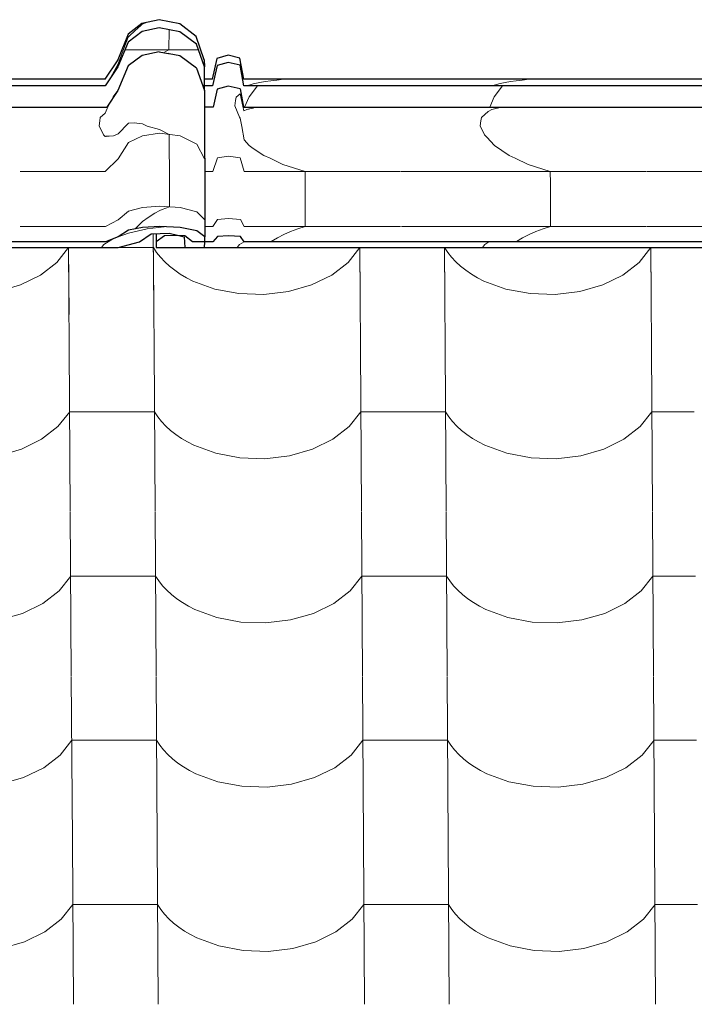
# Model space of a CAD drawing. Header units: millimetres. Extents: x -29001 to 109416, y -1251 to 13451.
# Tile 154 of 163: x -5852 to -5470, y 10428 to 10985. Entities that reach past the tile are written whole.
import ezdxf

# ---------------------------------------------------------------- set-up
doc = ezdxf.new("R2010")
doc.units = ezdxf.units.MM
doc.header["$MEASUREMENT"] = 0
for name, color, linetype in [('POHLED JIŽNÍ_1_Konstrukce - nosné', 7, 'Continuous'), ('POHLED JIŽNÍ_1_Nové_Konstrukce - krov', 7, 'Continuous'), ('POHLED JIŽNÍ_1_Nové_Konstrukce - střechy a skořepiny', 7, 'Continuous'), ('POHLED JIŽNÍ_1_Nové_Výplně - Povrchové', 7, 'Continuous')]:
    doc.layers.add(name, color=color, linetype=linetype)

# ---------------------------------------------------------------- blocks, each defined once
blk = doc.blocks.new('*X1', base_point=(-31394.74, -25864.88))
at = {"layer": 'POHLED JIŽNÍ_1_Nové_Výplně - Povrchové', "color": 21, "linetype": 'Continuous', "lineweight": 20, "true_color": 0xffaaaa}
for p, q in [((-5776.29, 10864.02), (-5775.89, 10799.61)), ((-5830.89, 10847.74), (-5824.3, 10856.09)), ((-5824.27, 10856.09), (-5823.92, 10799.61)), ((-5776.24, 10856.13), (-5796.16, 10856.13)), ((-5776.24, 10856.13), (-5774.4, 10853.33)), ((-5774.4, 10853.33), (-5772.26, 10850.64)), ((-5665.89, 10847.74), (-5659.3, 10856.09)), ((-5659.28, 10856.09), (-5658.92, 10799.61)), ((-5611.24, 10856.09), (-5610.89, 10799.61)), ((-5611.22, 10856.09), (-5609.4, 10853.33)), ((-5609.4, 10853.33), (-5607.26, 10850.64)), ((-5500.89, 10847.74), (-5494.31, 10856.09)), ((-5494.28, 10856.09), (-5493.92, 10799.61)), ((-5840.15, 10840.57), (-5830.89, 10847.74)), ((-5772.26, 10850.64), (-5769.84, 10848.05)), ((-5769.84, 10848.05), (-5767.14, 10845.59)), ((-5675.16, 10840.57), (-5665.89, 10847.74)), ((-5607.26, 10850.64), (-5604.84, 10848.05)), ((-5604.84, 10848.05), (-5602.14, 10845.59)), ((-5510.16, 10840.57), (-5500.89, 10847.74)), ((-5851.6, 10834.98), (-5840.15, 10840.57)), ((-5767.14, 10845.59), (-5764.18, 10843.26)), ((-5764.18, 10843.26), (-5760.99, 10841.08)), ((-5760.99, 10841.08), (-5757.56, 10839.06)), ((-5686.6, 10834.98), (-5675.16, 10840.57)), ((-5602.14, 10845.59), (-5599.19, 10843.26)), ((-5599.19, 10843.26), (-5595.99, 10841.08)), ((-5595.99, 10841.08), (-5592.56, 10839.06)), ((-5521.6, 10834.98), (-5510.16, 10840.57)), ((-5864.63, 10831.25), (-5851.6, 10834.98)), ((-5757.56, 10839.06), (-5753.93, 10837.21)), ((-5753.93, 10837.21), (-5741.46, 10832.64)), ((-5699.63, 10831.25), (-5686.6, 10834.98)), ((-5592.56, 10839.06), (-5588.93, 10837.21)), ((-5588.93, 10837.21), (-5576.46, 10832.64)), ((-5534.64, 10831.25), (-5521.6, 10834.98)), ((-5741.46, 10832.64), (-5727.78, 10830.05)), ((-5727.78, 10830.05), (-5713.6, 10829.58)), ((-5713.6, 10829.58), (-5699.63, 10831.25)), ((-5576.46, 10832.64), (-5562.78, 10830.05)), ((-5562.78, 10830.05), (-5548.6, 10829.58)), ((-5548.6, 10829.58), (-5534.64, 10831.25)), ((-5823.92, 10799.27), (-5823.34, 10706.6)), ((-5775.88, 10799.27), (-5775.3, 10706.6)), ((-5658.92, 10799.27), (-5658.34, 10706.6)), ((-5610.89, 10799.27), (-5610.31, 10706.6)), ((-5493.92, 10799.27), (-5493.34, 10706.6)), ((-5830.31, 10754.73), (-5823.69, 10763.12)), ((-5799.67, 10763.12), (-5823.69, 10763.12)), ((-5775.66, 10763.12), (-5799.67, 10763.12)), ((-5775.66, 10763.12), (-5773.82, 10760.33)), ((-5665.31, 10754.73), (-5658.69, 10763.12)), ((-5634.68, 10763.12), (-5658.69, 10763.12)), ((-5610.66, 10763.12), (-5634.68, 10763.12)), ((-5610.66, 10763.12), (-5608.82, 10760.33)), ((-5500.31, 10754.73), (-5493.7, 10763.12)), ((-5469.68, 10763.12), (-5493.7, 10763.12)), ((-5773.82, 10760.33), (-5771.68, 10757.63)), ((-5771.68, 10757.63), (-5769.25, 10755.04)), ((-5608.82, 10760.33), (-5606.68, 10757.63)), ((-5606.68, 10757.63), (-5604.26, 10755.04)), ((-5839.57, 10747.56), (-5830.31, 10754.73)), ((-5769.25, 10755.04), (-5766.56, 10752.58)), ((-5766.56, 10752.58), (-5763.6, 10750.25)), ((-5674.57, 10747.56), (-5665.31, 10754.73)), ((-5604.26, 10755.04), (-5601.56, 10752.58)), ((-5601.56, 10752.58), (-5598.6, 10750.25)), ((-5509.58, 10747.56), (-5500.31, 10754.73)), ((-5851.01, 10741.97), (-5839.57, 10747.56)), ((-5763.6, 10750.25), (-5760.4, 10748.07)), ((-5760.4, 10748.07), (-5756.98, 10746.05)), ((-5756.98, 10746.05), (-5753.35, 10744.21)), ((-5686.02, 10741.97), (-5674.57, 10747.56)), ((-5598.6, 10750.25), (-5595.41, 10748.07)), ((-5595.41, 10748.07), (-5591.98, 10746.05)), ((-5591.98, 10746.05), (-5588.35, 10744.21)), ((-5521.02, 10741.97), (-5509.58, 10747.56)), ((-5864.05, 10738.24), (-5851.01, 10741.97)), ((-5753.35, 10744.21), (-5740.87, 10739.63)), ((-5699.05, 10738.24), (-5686.02, 10741.97)), ((-5588.35, 10744.21), (-5575.88, 10739.63)), ((-5534.05, 10738.24), (-5521.02, 10741.97)), ((-5740.87, 10739.63), (-5727.2, 10737.05)), ((-5727.2, 10737.05), (-5713.02, 10736.57)), ((-5713.02, 10736.57), (-5699.05, 10738.24)), ((-5575.88, 10739.63), (-5562.2, 10737.05)), ((-5562.2, 10737.05), (-5548.02, 10736.57)), ((-5548.02, 10736.57), (-5534.05, 10738.24)), ((-5823.34, 10706.27), (-5822.76, 10613.59)), ((-5775.3, 10706.27), (-5774.72, 10613.59)), ((-5658.34, 10706.27), (-5657.76, 10613.59)), ((-5610.3, 10706.27), (-5609.72, 10613.59)), ((-5493.34, 10706.27), (-5492.76, 10613.59)), ((-5829.73, 10661.72), (-5823.11, 10670.11)), ((-5799.09, 10670.11), (-5823.11, 10670.11)), ((-5775.08, 10670.11), (-5799.09, 10670.11)), ((-5775.08, 10670.11), (-5773.23, 10667.32)), ((-5664.73, 10661.72), (-5658.11, 10670.11)), ((-5634.1, 10670.11), (-5658.11, 10670.11)), ((-5610.08, 10670.11), (-5634.1, 10670.11)), ((-5610.08, 10670.11), (-5608.24, 10667.32)), ((-5499.73, 10661.72), (-5493.12, 10670.11)), ((-5469.1, 10670.11), (-5493.12, 10670.11)), ((-5773.23, 10667.32), (-5771.1, 10664.62)), ((-5771.1, 10664.62), (-5768.67, 10662.03)), ((-5768.67, 10662.03), (-5765.98, 10659.57)), ((-5608.24, 10667.32), (-5606.1, 10664.62)), ((-5606.1, 10664.62), (-5603.67, 10662.03)), ((-5603.67, 10662.03), (-5600.98, 10659.57)), ((-5838.99, 10654.55), (-5829.73, 10661.72)), ((-5765.98, 10659.57), (-5763.02, 10657.24)), ((-5763.02, 10657.24), (-5759.82, 10655.06)), ((-5673.99, 10654.55), (-5664.73, 10661.72)), ((-5600.98, 10659.57), (-5598.02, 10657.24)), ((-5598.02, 10657.24), (-5594.82, 10655.06)), ((-5509, 10654.55), (-5499.73, 10661.72)), ((-5850.43, 10648.96), (-5838.99, 10654.55)), ((-5759.82, 10655.06), (-5756.4, 10653.04)), ((-5756.4, 10653.04), (-5752.76, 10651.2)), ((-5752.76, 10651.2), (-5740.29, 10646.62)), ((-5685.44, 10648.96), (-5673.99, 10654.55)), ((-5594.82, 10655.06), (-5591.4, 10653.04)), ((-5591.4, 10653.04), (-5587.77, 10651.2)), ((-5587.77, 10651.2), (-5575.3, 10646.62)), ((-5520.44, 10648.96), (-5509, 10654.55)), ((-5863.47, 10645.24), (-5850.43, 10648.96)), ((-5740.29, 10646.62), (-5726.62, 10644.04)), ((-5712.44, 10643.57), (-5698.47, 10645.24)), ((-5698.47, 10645.24), (-5685.44, 10648.96)), ((-5575.3, 10646.62), (-5561.62, 10644.04)), ((-5547.44, 10643.57), (-5533.47, 10645.24)), ((-5533.47, 10645.24), (-5520.44, 10648.96)), ((-5726.62, 10644.04), (-5712.44, 10643.57)), ((-5561.62, 10644.04), (-5547.44, 10643.57)), ((-5822.75, 10613.26), (-5822.17, 10520.58)), ((-5774.72, 10613.26), (-5774.14, 10520.58)), ((-5657.76, 10613.26), (-5657.18, 10520.58)), ((-5609.72, 10613.26), (-5609.14, 10520.58)), ((-5492.76, 10613.26), (-5492.18, 10520.58)), ((-5829.14, 10568.71), (-5822.53, 10577.1)), ((-5798.51, 10577.1), (-5822.53, 10577.1)), ((-5774.49, 10577.1), (-5798.51, 10577.1)), ((-5774.49, 10577.1), (-5772.65, 10574.31)), ((-5772.65, 10574.31), (-5770.51, 10571.61)), ((-5664.15, 10568.71), (-5657.53, 10577.1)), ((-5633.51, 10577.1), (-5657.53, 10577.1)), ((-5609.5, 10577.1), (-5633.51, 10577.1)), ((-5609.5, 10577.1), (-5607.65, 10574.31)), ((-5607.65, 10574.31), (-5605.52, 10571.61)), ((-5499.15, 10568.71), (-5492.53, 10577.1)), ((-5468.52, 10577.1), (-5492.53, 10577.1)), ((-5838.41, 10561.54), (-5829.14, 10568.71)), ((-5770.51, 10571.61), (-5768.09, 10569.02)), ((-5768.09, 10569.02), (-5765.39, 10566.56)), ((-5673.41, 10561.54), (-5664.15, 10568.71)), ((-5605.52, 10571.61), (-5603.09, 10569.02)), ((-5603.09, 10569.02), (-5600.4, 10566.56)), ((-5508.41, 10561.54), (-5499.15, 10568.71)), ((-5849.85, 10555.95), (-5838.41, 10561.54)), ((-5765.39, 10566.56), (-5762.44, 10564.23)), ((-5762.44, 10564.23), (-5759.24, 10562.05)), ((-5759.24, 10562.05), (-5755.82, 10560.04)), ((-5684.85, 10555.95), (-5673.41, 10561.54)), ((-5600.4, 10566.56), (-5597.44, 10564.23)), ((-5597.44, 10564.23), (-5594.24, 10562.05)), ((-5594.24, 10562.05), (-5590.82, 10560.04)), ((-5519.86, 10555.95), (-5508.41, 10561.54)), ((-5862.89, 10552.23), (-5849.85, 10555.95)), ((-5755.82, 10560.04), (-5752.18, 10558.19)), ((-5752.18, 10558.19), (-5739.71, 10553.61)), ((-5697.89, 10552.23), (-5684.85, 10555.95)), ((-5590.82, 10560.04), (-5587.19, 10558.19)), ((-5587.19, 10558.19), (-5574.71, 10553.61)), ((-5532.89, 10552.23), (-5519.86, 10555.95)), ((-5739.71, 10553.61), (-5726.04, 10551.03)), ((-5726.04, 10551.03), (-5711.85, 10550.56)), ((-5711.85, 10550.56), (-5697.89, 10552.23)), ((-5574.71, 10553.61), (-5561.04, 10551.03)), ((-5561.04, 10551.03), (-5546.86, 10550.56)), ((-5546.86, 10550.56), (-5532.89, 10552.23)), ((-5822.17, 10520.25), (-5821.59, 10427.57)), ((-5774.14, 10520.25), (-5773.56, 10427.57)), ((-5657.18, 10520.25), (-5656.6, 10427.57)), ((-5609.14, 10520.25), (-5608.56, 10427.57)), ((-5492.18, 10520.25), (-5491.6, 10427.57)), ((-5828.56, 10475.7), (-5821.95, 10484.09)), ((-5797.93, 10484.09), (-5821.95, 10484.09)), ((-5773.91, 10484.09), (-5797.93, 10484.09)), ((-5773.91, 10484.09), (-5772.07, 10481.3)), ((-5663.56, 10475.7), (-5656.95, 10484.09)), ((-5632.93, 10484.09), (-5656.95, 10484.09)), ((-5608.91, 10484.09), (-5632.93, 10484.09)), ((-5608.91, 10484.09), (-5607.07, 10481.3)), ((-5498.57, 10475.7), (-5491.95, 10484.09)), ((-5467.93, 10484.09), (-5491.95, 10484.09)), ((-5772.07, 10481.3), (-5769.93, 10478.6)), ((-5769.93, 10478.6), (-5767.51, 10476.01)), ((-5607.07, 10481.3), (-5604.94, 10478.6)), ((-5604.94, 10478.6), (-5602.51, 10476.01)), ((-5837.83, 10468.53), (-5828.56, 10475.7)), ((-5767.51, 10476.01), (-5764.81, 10473.55)), ((-5764.81, 10473.55), (-5761.86, 10471.22)), ((-5672.83, 10468.53), (-5663.56, 10475.7)), ((-5602.51, 10476.01), (-5599.82, 10473.55)), ((-5599.82, 10473.55), (-5596.86, 10471.22)), ((-5507.83, 10468.53), (-5498.57, 10475.7)), ((-5849.27, 10462.94), (-5837.83, 10468.53)), ((-5761.86, 10471.22), (-5758.66, 10469.04)), ((-5758.66, 10469.04), (-5755.23, 10467.03)), ((-5755.23, 10467.03), (-5751.6, 10465.18)), ((-5684.27, 10462.94), (-5672.83, 10468.53)), ((-5596.86, 10471.22), (-5593.66, 10469.04)), ((-5593.66, 10469.04), (-5590.24, 10467.03)), ((-5590.24, 10467.03), (-5586.6, 10465.18)), ((-5519.27, 10462.94), (-5507.83, 10468.53)), ((-5862.31, 10459.22), (-5849.27, 10462.94)), ((-5751.6, 10465.18), (-5739.13, 10460.61)), ((-5697.31, 10459.22), (-5684.27, 10462.94)), ((-5586.6, 10465.18), (-5574.13, 10460.61)), ((-5532.31, 10459.22), (-5519.27, 10462.94)), ((-5739.13, 10460.61), (-5725.45, 10458.02)), ((-5725.45, 10458.02), (-5711.27, 10457.55)), ((-5711.27, 10457.55), (-5697.31, 10459.22)), ((-5574.13, 10460.61), (-5560.46, 10458.02)), ((-5560.46, 10458.02), (-5546.27, 10457.55)), ((-5546.27, 10457.55), (-5532.31, 10459.22))]:
    blk.add_line(p, q, dxfattribs=at)
blk = doc.blocks.new('*X2', base_point=(-31394.74, -25864.88))
at = {"layer": 'POHLED JIŽNÍ_1_Nové_Konstrukce - střechy a skořepiny', "color": 21, "linetype": 'Continuous', "lineweight": 20, "true_color": 0xffaaaa}
for p, q in [((-5776.29, 10864.02), (-5776.04, 10825.16)), ((-5830.89, 10847.74), (-5824.3, 10856.09)), ((-5824.27, 10856.09), (-5824.04, 10818.16)), ((-5776.24, 10856.13), (-5796.16, 10856.13)), ((-5776.24, 10856.13), (-5774.4, 10853.33)), ((-5774.4, 10853.33), (-5772.26, 10850.64)), ((-5665.89, 10847.74), (-5659.3, 10856.09)), ((-5659.28, 10856.09), (-5659.11, 10829.08)), ((-5611.24, 10856.09), (-5611.07, 10829)), ((-5611.22, 10856.09), (-5609.4, 10853.33)), ((-5609.4, 10853.33), (-5607.26, 10850.64)), ((-5500.89, 10847.74), (-5494.31, 10856.09)), ((-5494.28, 10856.09), (-5494.11, 10828.83)), ((-5840.15, 10840.57), (-5830.89, 10847.74)), ((-5772.26, 10850.64), (-5769.84, 10848.05)), ((-5769.84, 10848.05), (-5767.14, 10845.59)), ((-5675.16, 10840.57), (-5665.89, 10847.74)), ((-5607.26, 10850.64), (-5604.84, 10848.05)), ((-5604.84, 10848.05), (-5602.14, 10845.59)), ((-5510.16, 10840.57), (-5500.89, 10847.74)), ((-5851.6, 10834.98), (-5840.15, 10840.57)), ((-5767.14, 10845.59), (-5764.18, 10843.26)), ((-5764.18, 10843.26), (-5760.99, 10841.08)), ((-5760.99, 10841.08), (-5757.56, 10839.06)), ((-5686.6, 10834.98), (-5675.16, 10840.57)), ((-5602.14, 10845.59), (-5599.19, 10843.26)), ((-5599.19, 10843.26), (-5595.99, 10841.08)), ((-5595.99, 10841.08), (-5592.56, 10839.06)), ((-5521.6, 10834.98), (-5510.16, 10840.57)), ((-5864.63, 10831.25), (-5851.6, 10834.98)), ((-5757.56, 10839.06), (-5753.93, 10837.21)), ((-5753.93, 10837.21), (-5741.46, 10832.64)), ((-5699.63, 10831.25), (-5686.6, 10834.98)), ((-5592.56, 10839.06), (-5588.93, 10837.21)), ((-5588.93, 10837.21), (-5576.46, 10832.64)), ((-5534.64, 10831.25), (-5521.6, 10834.98)), ((-5741.46, 10832.64), (-5727.78, 10830.05)), ((-5727.78, 10830.05), (-5713.6, 10829.58)), ((-5713.6, 10829.58), (-5699.63, 10831.25)), ((-5576.46, 10832.64), (-5562.78, 10830.05)), ((-5562.78, 10830.05), (-5548.6, 10829.58)), ((-5548.6, 10829.58), (-5534.64, 10831.25))]:
    blk.add_line(p, q, dxfattribs=at)

msp = doc.modelspace()

# ---------------------------------------------------------------- linework, layer by layer
at = {"layer": 'POHLED JIŽNÍ_1_Nové_Konstrukce - krov', "color": 1, "linetype": 'Continuous', "lineweight": 25}
for p, q in [((-5782.75, 10983.03), (-5790.62, 10976.93)), ((-5773.02, 10985.2), (-5782.75, 10983.03)), ((-5772.89, 10980.54), (-5782.62, 10978.44)), ((-5761.3, 10982.9), (-5772.96, 10985.2)), ((-5761.24, 10978.31), (-5772.89, 10980.54)), ((-5751.92, 10975.64), (-5761.3, 10982.9)), ((-5790.62, 10976.93), (-5796.48, 10962.56)), ((-5782.62, 10978.44), (-5790.49, 10972.52)), ((-5751.86, 10971.28), (-5761.24, 10978.31)), ((-5747.38, 10962.56), (-5751.92, 10975.64)), ((-5790.49, 10972.52), (-5796.37, 10958.59)), ((-5747.33, 10958.59), (-5751.86, 10971.28)), ((-5782.63, 10964.91), (-5790.5, 10959)), ((-5772.9, 10967.02), (-5782.63, 10964.91)), ((-5772.9, 10967.02), (-5767.83, 10966.05)), ((-5767.25, 10965.94), (-5767.83, 10966.05)), ((-5767.42, 10966.08), (-5767.25, 10965.94)), ((-5761.25, 10964.79), (-5767.25, 10965.94)), ((-5751.86, 10957.75), (-5761.25, 10964.79)), ((-5740.2, 10963.3), (-5742.86, 10951.44)), ((-5733.96, 10965.04), (-5740.2, 10963.3)), ((-5727.18, 10963.47), (-5733.91, 10965.04)), ((-5725, 10951.44), (-5727.18, 10963.47)), ((-5796.48, 10962.56), (-5803.7, 10951.44)), ((-5796.37, 10958.59), (-5803.6, 10947.81)), ((-5790.5, 10959), (-5796.38, 10945.07)), ((-5751.86, 10957.75), (-5747.33, 10945.07)), ((-5747.38, 10962.56), (-5747.33, 10958.59)), ((-5747.33, 10947.81), (-5747.33, 10958.59)), ((-5740.09, 10959.31), (-5742.76, 10947.81)), ((-5733.85, 10961), (-5740.09, 10959.31)), ((-5727.13, 10959.47), (-5733.85, 10961)), ((-5724.95, 10947.81), (-5727.13, 10959.47)), ((-5809.19, 10951.44), (-6074.76, 10951.44)), ((-5809.14, 10947.81), (-6074.71, 10947.81)), ((-5803.65, 10951.44), (-5809.19, 10951.44)), ((-5803.6, 10947.81), (-5809.14, 10947.81)), ((-5742.76, 10947.81), (-5748.31, 10947.81)), ((-5742.81, 10951.44), (-5747.33, 10951.44)), ((-5747.33, 10945.07), (-5747.33, 10947.81)), ((-5733.86, 10947.48), (-5740.1, 10945.79)), ((-5727.13, 10945.95), (-5733.86, 10947.48)), ((-5719.76, 10951.44), (-5725, 10951.44)), ((-5719.71, 10947.81), (-5724.95, 10947.81)), ((-5454.19, 10951.44), (-5719.76, 10951.44)), ((-5454.14, 10947.81), (-5719.71, 10947.81)), ((-5796.38, 10945.07), (-5802.65, 10935.71)), ((-5747.33, 10945.07), (-5747.29, 10938.09)), ((-5740.1, 10945.79), (-5742.44, 10935.71)), ((-5727.13, 10945.95), (-5725.22, 10935.71)), ((-6080.22, 10935.71), (-5802.65, 10935.71)), ((-5747.29, 10938.09), (-5747.24, 10927.87)), ((-5742.44, 10935.71), (-5747.28, 10935.71)), ((-5725.22, 10935.71), (-5447.65, 10935.71)), ((-5747.24, 10927.87), (-5747.21, 10914.75)), ((-5747.21, 10914.75), (-5747.17, 10899.1)), ((-5747.17, 10899.1), (-5747.15, 10881.41)), ((-5747.15, 10881.41), (-5747.13, 10862.22)), ((-5790.27, 10865.95), (-5796.18, 10862.22)), ((-5782.39, 10867.54), (-5790.27, 10865.95)), ((-5784.17, 10859.33), (-5777.52, 10864)), ((-5772.66, 10868.1), (-5782.39, 10867.54)), ((-5777.52, 10864), (-5767.21, 10864.23)), ((-5774.71, 10864.06), (-5774.7, 10859.33)), ((-5769.95, 10862.76), (-5774.7, 10859.33)), ((-5761.01, 10867.5), (-5772.66, 10868.1)), ((-5763.9, 10863.02), (-5769.95, 10862.76)), ((-5767.21, 10864.23), (-5761.76, 10862.92)), ((-5758.34, 10862.76), (-5763.9, 10863.02)), ((-5761.76, 10862.92), (-5758.87, 10862.22)), ((-5751.64, 10865.62), (-5761.01, 10867.5)), ((-5753.99, 10859.33), (-5758.34, 10862.76)), ((-5747.13, 10862.22), (-5751.64, 10865.62)), ((-5733.65, 10862.87), (-5739.89, 10862.41)), ((-5726.93, 10862.46), (-5733.65, 10862.87)), ((-5808.96, 10859.33), (-6074.53, 10859.33)), ((-5803.42, 10859.33), (-5808.96, 10859.33)), ((-5796.18, 10862.22), (-5803.42, 10859.33)), ((-5796.29, 10856.09), (-5784.17, 10859.33)), ((-5774.7, 10859.33), (-5774.59, 10856.09)), ((-5758.87, 10862.22), (-5758.36, 10856.09)), ((-5748.82, 10859.33), (-5753.99, 10859.33)), ((-5742.59, 10859.33), (-5748.82, 10859.33)), ((-5747.19, 10856.09), (-5747.16, 10859.33)), ((-5747.16, 10859.33), (-5747.13, 10862.22)), ((-5739.89, 10862.41), (-5742.59, 10859.33)), ((-5724.77, 10859.33), (-5726.93, 10862.46)), ((-5719.54, 10859.33), (-5724.77, 10859.33)), ((-5453.97, 10859.33), (-5719.54, 10859.33)), ((-6087.44, 10856.09), (-5796.29, 10856.09)), ((-5774.59, 10856.09), (-5759.65, 10856.09)), ((-5759.65, 10856.09), (-5758.36, 10856.09)), ((-5758.36, 10856.09), (-5747.19, 10856.09)), ((-5747.19, 10856.09), (-5732.44, 10856.09)), ((-5732.44, 10856.09), (-5441.29, 10856.09))]:
    msp.add_line(p, q, dxfattribs=at)
at = {"layer": 'POHLED JIŽNÍ_1_Nové_Konstrukce - krov', "color": 21, "linetype": 'Continuous', "lineweight": 20, "true_color": 0xffaaaa}
for p, q in [((-5782.7, 10983.03), (-5790.57, 10976.93)), ((-5783.2, 10982.11), (-5786.67, 10978.88)), ((-5782.68, 10982.59), (-5783.2, 10982.11)), ((-5772.97, 10985.2), (-5782.7, 10983.03)), ((-5779.53, 10983.72), (-5782.68, 10982.59)), ((-5779.44, 10983.75), (-5779.53, 10983.72)), ((-5775.67, 10984.6), (-5779.45, 10983.75)), ((-5772.97, 10985.2), (-5775.67, 10984.6)), ((-5790.57, 10976.93), (-5796.44, 10962.56)), ((-5790.57, 10976.93), (-5796.44, 10962.56)), ((-5790.53, 10975.21), (-5792.93, 10968.92)), ((-5790.53, 10975.21), (-5792.93, 10968.92)), ((-5789.92, 10975.8), (-5790.53, 10975.21)), ((-5786.67, 10978.88), (-5789.92, 10975.8)), ((-5767.39, 10979.49), (-5767.4, 10968.08)), ((-5792.93, 10968.92), (-5795.69, 10961.67)), ((-5792.93, 10968.92), (-5795.69, 10961.67)), ((-5750.71, 10968.08), (-5792.37, 10968.08)), ((-5770.39, 10966.54), (-5767.4, 10968.08)), ((-5740.16, 10963.3), (-5742.83, 10951.44)), ((-5740.16, 10963.3), (-5742.83, 10951.44)), ((-5733.92, 10965.04), (-5740.16, 10963.3)), ((-5796.44, 10962.56), (-5803.66, 10951.44)), ((-5796.44, 10962.56), (-5803.66, 10951.44)), ((-5796.39, 10959.77), (-5800.35, 10952.65)), ((-5796.39, 10959.77), (-5800.35, 10952.65)), ((-5795.69, 10961.67), (-5796.39, 10959.77)), ((-5795.69, 10961.67), (-5796.39, 10959.77)), ((-5719.72, 10948.8), (-5723.36, 10947.81)), ((-5722.02, 10941.56), (-5717.31, 10947.81)), ((-5718.69, 10949.08), (-5719.72, 10948.8)), ((-5715.94, 10949.62), (-5718.69, 10949.08)), ((-5712.93, 10950.12), (-5715.94, 10949.62)), ((-5709.68, 10950.6), (-5712.93, 10950.12)), ((-5706.21, 10951.03), (-5709.68, 10950.6)), ((-5702.53, 10951.43), (-5706.21, 10951.03)), ((-5702.45, 10951.44), (-5702.53, 10951.43)), ((-5579.69, 10949.08), (-5584.36, 10947.81)), ((-5583.02, 10941.56), (-5578.31, 10947.81)), ((-5576.94, 10949.62), (-5579.69, 10949.08)), ((-5573.93, 10950.12), (-5576.94, 10949.62)), ((-5570.68, 10950.6), (-5573.93, 10950.12)), ((-5567.21, 10951.03), (-5570.68, 10950.6)), ((-5563.53, 10951.43), (-5567.21, 10951.03)), ((-5563.45, 10951.44), (-5563.53, 10951.43)), ((-5799.57, 10940.31), (-5799.02, 10941.56)), ((-5799.57, 10940.31), (-5799.02, 10941.56)), ((-5799.02, 10941.56), (-5796.38, 10945.07)), ((-5799.02, 10941.56), (-5796.47, 10944.94)), ((-5729.34, 10941.37), (-5729.67, 10939.46)), ((-5727.12, 10943.16), (-5729.34, 10941.37)), ((-5725.51, 10936.24), (-5727.12, 10943.16)), ((-5724.6, 10935.71), (-5722.02, 10941.56)), ((-5585.6, 10935.71), (-5583.02, 10941.56)), ((-5800.36, 10939.13), (-5802.51, 10934.88)), ((-5800.36, 10939.13), (-5802.51, 10934.88)), ((-5729.67, 10939.46), (-5730.02, 10936.42)), ((-5730.02, 10936.42), (-5727.5, 10930.02)), ((-5724.95, 10933.53), (-5725.51, 10936.24)), ((-5719.73, 10935.16), (-5723.37, 10934.29)), ((-5719.73, 10935.16), (-5722.71, 10934.44)), ((-5718.7, 10935.41), (-5719.73, 10935.16)), ((-5718.7, 10935.41), (-5719.73, 10935.16)), ((-5716.92, 10935.71), (-5718.7, 10935.41)), ((-5716.92, 10935.71), (-5718.7, 10935.41)), ((-5579.7, 10935.41), (-5584.37, 10934.29)), ((-5579.7, 10935.41), (-5583.71, 10934.44)), ((-5577.92, 10935.71), (-5579.7, 10935.41)), ((-5577.92, 10935.71), (-5579.7, 10935.41)), ((-5806.35, 10929.74), (-5806.68, 10927.97)), ((-5806.35, 10929.74), (-5806.68, 10927.97)), ((-5803.59, 10932.27), (-5806.35, 10929.74)), ((-5803.59, 10932.27), (-5806.35, 10929.74)), ((-5802.51, 10934.88), (-5803.59, 10932.27)), ((-5802.51, 10934.88), (-5803.59, 10932.27)), ((-5727.5, 10930.02), (-5727.05, 10929.48)), ((-5723.37, 10934.29), (-5724.95, 10933.53)), ((-5590.35, 10929.74), (-5590.68, 10927.97)), ((-5586.51, 10933.27), (-5590.35, 10929.74)), ((-5584.37, 10934.29), (-5586.51, 10933.27)), ((-5806.68, 10927.97), (-5807.03, 10925.18)), ((-5806.68, 10927.97), (-5807.03, 10925.18)), ((-5807.03, 10925.18), (-5804.52, 10919.9)), ((-5807.03, 10925.18), (-5804.52, 10919.9)), ((-5796.27, 10920.57), (-5790.52, 10926.48)), ((-5796.27, 10920.57), (-5790.52, 10926.48)), ((-5790.52, 10926.48), (-5790.36, 10926.67)), ((-5790.52, 10926.48), (-5790.36, 10926.67)), ((-5790.36, 10926.67), (-5787.08, 10926.74)), ((-5787.08, 10926.74), (-5782.47, 10926.26)), ((-5782.47, 10926.26), (-5779.77, 10924.9)), ((-5779.77, 10924.9), (-5772.73, 10923.1)), ((-5727.05, 10929.48), (-5726.18, 10924.69)), ((-5726.18, 10924.69), (-5724.87, 10917.22)), ((-5590.68, 10927.97), (-5591.03, 10925.18)), ((-5591.03, 10925.18), (-5588.52, 10919.9)), ((-5804.52, 10919.9), (-5803.53, 10919.03)), ((-5804.52, 10919.9), (-5803.53, 10919.03)), ((-5803.53, 10919.03), (-5798.92, 10919.36)), ((-5803.53, 10919.03), (-5803.19, 10919.15)), ((-5803.19, 10919.15), (-5798.92, 10919.36)), ((-5798.92, 10919.36), (-5796.27, 10920.57)), ((-5798.92, 10919.36), (-5796.27, 10920.57)), ((-5782.46, 10919.48), (-5790.34, 10915.59)), ((-5772.73, 10920.87), (-5782.46, 10919.48)), ((-5772.73, 10923.1), (-5767.23, 10920.17)), ((-5761.08, 10919.4), (-5772.73, 10920.87)), ((-5767.21, 10911.51), (-5767.23, 10920.17)), ((-5751.7, 10914.77), (-5761.08, 10919.4)), ((-5588.52, 10919.9), (-5587.19, 10918.73)), ((-5587.19, 10918.73), (-5582.93, 10913.88)), ((-5790.34, 10915.59), (-5796.24, 10906.42)), ((-5790.34, 10915.59), (-5796.24, 10906.42)), ((-5747.19, 10906.42), (-5751.7, 10914.77)), ((-5724.87, 10917.22), (-5721.93, 10913.88)), ((-5721.93, 10913.88), (-5719.62, 10912.34)), ((-5582.93, 10913.88), (-5574.56, 10908.3)), ((-5767.19, 10900.69), (-5767.21, 10911.51)), ((-5733.71, 10908), (-5739.95, 10906.89)), ((-5726.99, 10906.99), (-5733.71, 10908)), ((-5719.62, 10912.34), (-5713.56, 10908.3)), ((-5713.56, 10908.3), (-5710.13, 10906.85)), ((-5574.56, 10908.3), (-5571.13, 10906.85)), ((-5796.24, 10906.42), (-5803.48, 10899.31)), ((-5796.24, 10906.42), (-5803.48, 10899.31)), ((-5739.95, 10906.89), (-5742.64, 10899.31)), ((-5739.95, 10906.89), (-5742.64, 10899.31)), ((-5724.82, 10899.31), (-5726.99, 10906.99)), ((-5710.13, 10906.85), (-5702.83, 10903.17)), ((-5702.83, 10903.17), (-5690.29, 10899.31)), ((-5571.13, 10906.85), (-5563.83, 10903.17)), ((-5563.83, 10903.17), (-5551.29, 10899.31)), ((-5809.02, 10899.31), (-5851.75, 10899.31)), ((-5803.48, 10899.31), (-5809.02, 10899.31)), ((-5803.48, 10899.31), (-5808.49, 10899.31)), ((-5767.18, 10890.56), (-5767.19, 10900.69)), ((-5742.64, 10899.31), (-5747.17, 10899.31)), ((-5742.64, 10899.31), (-5747.17, 10899.31)), ((-5719.59, 10899.31), (-5724.82, 10899.31)), ((-5636.25, 10899.31), (-5719.59, 10899.31)), ((-5690.28, 10892.7), (-5690.29, 10899.31)), ((-5497.25, 10899.31), (-5635.75, 10899.31)), ((-5551.28, 10892.7), (-5551.29, 10899.31)), ((-5454.02, 10899.31), (-5496.75, 10899.31)), ((-5767.17, 10879.19), (-5767.18, 10890.56)), ((-5690.26, 10884.44), (-5690.28, 10892.7)), ((-5551.26, 10884.44), (-5551.28, 10892.7)), ((-5772.67, 10879.56), (-5782.4, 10878.82)), ((-5761.02, 10878.77), (-5772.67, 10879.56)), ((-5690.25, 10876.69), (-5690.26, 10884.44)), ((-5551.25, 10876.69), (-5551.26, 10884.44)), ((-5790.28, 10876.73), (-5796.19, 10871.82)), ((-5790.28, 10876.73), (-5796.19, 10871.82)), ((-5782.4, 10878.82), (-5790.28, 10876.73)), ((-5775.37, 10875.68), (-5779.24, 10873.17)), ((-5772.67, 10877.2), (-5775.37, 10875.68)), ((-5771.34, 10877.77), (-5772.67, 10877.2)), ((-5767.17, 10879.19), (-5771.34, 10877.77)), ((-5751.65, 10876.29), (-5761.02, 10878.77)), ((-5747.14, 10871.82), (-5751.65, 10876.29)), ((-5690.25, 10868.01), (-5690.25, 10876.69)), ((-5551.25, 10868.01), (-5551.25, 10876.69)), ((-5796.19, 10871.82), (-5803.43, 10868.01)), ((-5796.19, 10871.82), (-5803.43, 10868.01)), ((-5782.92, 10870.37), (-5786.4, 10866.94)), ((-5782.39, 10870.83), (-5782.92, 10870.37)), ((-5779.24, 10873.17), (-5782.39, 10870.83)), ((-5739.9, 10872.07), (-5742.6, 10868.01)), ((-5739.9, 10872.07), (-5742.6, 10868.01)), ((-5733.66, 10872.67), (-5739.9, 10872.07)), ((-5726.94, 10872.13), (-5733.66, 10872.67)), ((-5724.78, 10868.01), (-5726.94, 10872.13)), ((-5808.97, 10868.01), (-5851.71, 10868.01)), ((-5808.97, 10868.01), (-5810.17, 10868.01)), ((-5803.43, 10868.01), (-5808.97, 10868.01)), ((-5803.43, 10868.01), (-5808.97, 10868.01)), ((-5796.26, 10862.19), (-5790.44, 10864.25)), ((-5796.26, 10862.19), (-5790.44, 10864.25)), ((-5790.44, 10864.25), (-5779.7, 10866.66)), ((-5790.44, 10864.25), (-5779.7, 10866.66)), ((-5786.4, 10866.94), (-5786.64, 10866.69)), ((-5779.7, 10866.66), (-5770.15, 10867.97)), ((-5779.7, 10866.66), (-5770.15, 10867.97)), ((-5742.6, 10868.01), (-5747.14, 10868.01)), ((-5742.6, 10868.01), (-5747.14, 10868.01)), ((-5719.54, 10868.01), (-5724.78, 10868.01)), ((-5636.21, 10868.01), (-5719.54, 10868.01)), ((-5702.31, 10863.5), (-5705.99, 10861.6)), ((-5698.45, 10865.21), (-5702.31, 10863.5)), ((-5694.42, 10866.72), (-5698.45, 10865.21)), ((-5690.25, 10868.01), (-5694.42, 10866.72)), ((-5497.21, 10868.01), (-5635.71, 10868.01)), ((-5563.31, 10863.5), (-5566.99, 10861.6)), ((-5559.45, 10865.21), (-5563.31, 10863.5)), ((-5555.42, 10866.72), (-5559.45, 10865.21)), ((-5551.25, 10868.01), (-5555.42, 10866.72)), ((-5453.97, 10868.01), (-5496.71, 10868.01)), ((-5805.69, 10856.09), (-5804.42, 10857.9)), ((-5805.69, 10856.09), (-5804.42, 10857.9)), ((-5804.42, 10857.9), (-5799.38, 10860.95)), ((-5804.42, 10857.9), (-5799.38, 10860.95)), ((-5728.69, 10856.09), (-5727.42, 10857.9)), ((-5728.69, 10856.09), (-5727.42, 10857.9)), ((-5727.42, 10857.9), (-5724.85, 10859.45)), ((-5727.42, 10857.9), (-5724.85, 10859.45)), ((-5709.47, 10859.5), (-5709.7, 10859.33)), ((-5705.99, 10861.6), (-5709.47, 10859.5)), ((-5589.69, 10856.09), (-5588.42, 10857.9)), ((-5589.69, 10856.09), (-5588.42, 10857.9)), ((-5588.42, 10857.9), (-5586.05, 10859.33)), ((-5588.42, 10857.9), (-5586.05, 10859.33)), ((-5570.47, 10859.5), (-5570.71, 10859.33)), ((-5566.99, 10861.6), (-5570.47, 10859.5))]:
    msp.add_line(p, q, dxfattribs=at)
msp.add_point((-5803.19, 10919.15), dxfattribs=at)

# ---------------------------------------------------------------- block references
at = {"layer": 'POHLED JIŽNÍ_1_Konstrukce - nosné', "color": 9, "linetype": 'Continuous', "lineweight": 13}
for name in ['*X1', '*X2']:
    msp.add_blockref(name, (-31394.74, -25864.88), dxfattribs=at)

doc.saveas('drawing.dxf')
